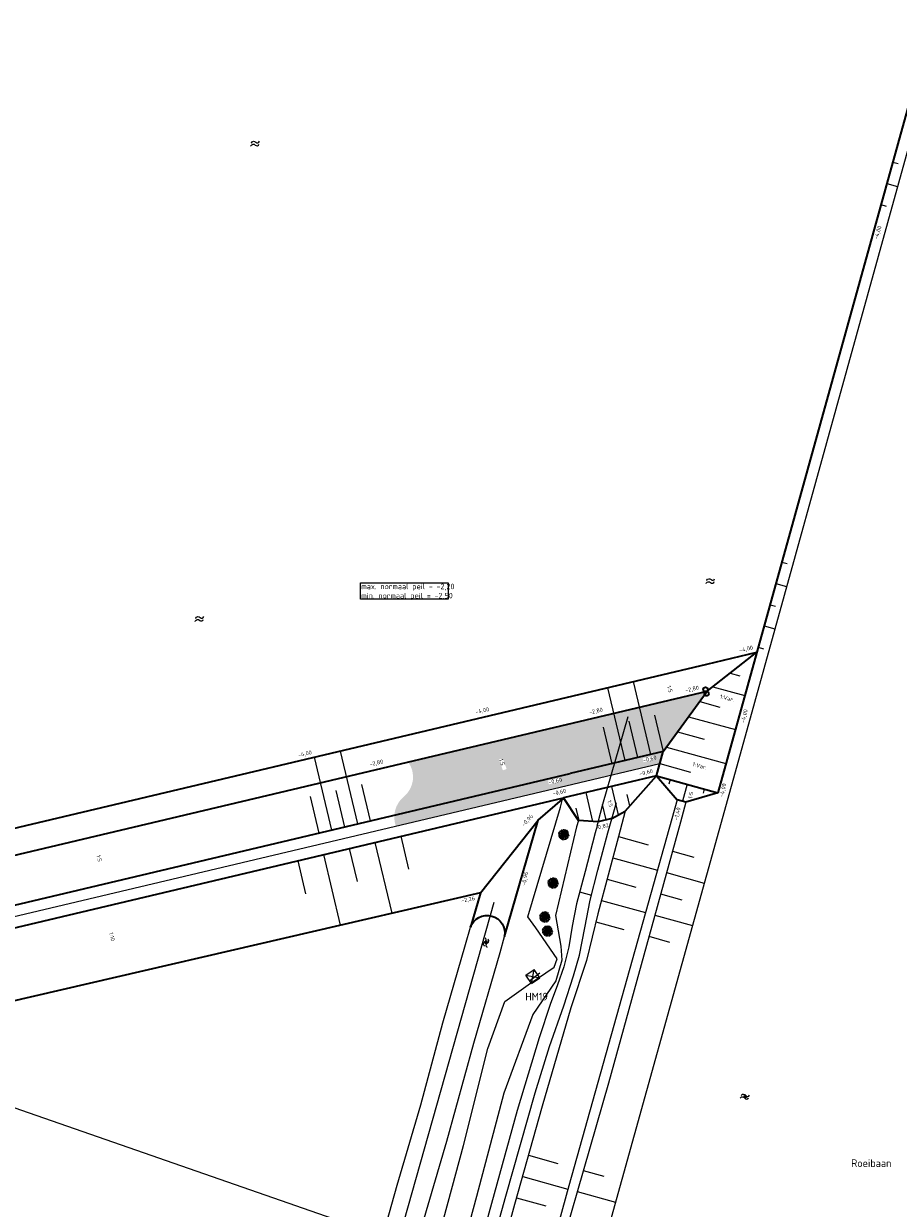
# Model space of a CAD drawing. Header units: metres. Extents: x 239845 to 242720, y 580286 to 584200.
# Tile 31 of 113: x 240538 to 240737, y 582588 to 582857. Entities that reach past the tile are written whole.
import ezdxf
from ezdxf.lldxf.tags import DXFTag

# ---------------------------------------------------------------- set-up
doc = ezdxf.new("R2010")
doc.units = ezdxf.units.M
for name, color, linetype, lineweight in [('B-WA-GW-DIJK_KRUIN-G', 3, 'Continuous', 0), ('B-WA-GW-DIJK_TEEN-G', 94, 'Continuous', 0), ('B-WA-GW-WATERGANG_SLOOT_BODEM-G', 5, 'Continuous', 0), ('B-WA-GW-WATERGANG_SLOOT_INSTEEK-G', 3, 'Continuous', 0), ('B-WE-VH-VERHARDING_GESLOTEN-GV', 7, 'Continuous', 18), ('Grondwerklijn', 7, 'Continuous', 9), ('N-WE-GK-BESCHOEIING_TYPE_5-G', 130, 'Continuous', 35), ('N-WE-GW-GRONDWERK-G', 3, 'Continuous', 35), ('N-WE-GW-GRONDWERK_BODEM_MEER-G', 150, 'Continuous', 35), ('N-WE-GW-SCHEIDING_GRONDSOORTEN-G', 4, 'Continuous', 18), ('N-WE-GW-TALUDARCERING_KORT-G', 90, 'Continuous', 18), ('N-WE-GW-TALUDARCERING_LANG-G', 60, 'Continuous', 13), ('N-WE-OG-TOPOGRAFIE-S @ 0.5', 7, 'Continuous', 18), ('N-WE-VH-VERHARDING_ASFALT_ZAAGSNEDE-G', 7, 'ASFALT_ZAGEN', 25), ('N-WE-VH-VERHARDING_FUNDERING-A', 7, 'Continuous', 18), ('N-XX-AL-HOOGTELABEL-T25-M', 7, 'Continuous', 25), ('X-XX-AL-T25', 7, 'Continuous', 25), ('X-XX-AL-T35-HM-T35', 2, 'Continuous', 25), ('X-XX-AL-T35-ORIENTATIE', 50, 'Continuous', 35)]:
    doc.layers.add(name, color=color, linetype=linetype, lineweight=lineweight)
for name, color, linetype, lineweight, true_color in [('B-WE-GR-STRUIK-S', 9, 'Continuous', 18, 0x808080), ('B-WE-GR-STRUIK-S @ 0.2', 9, 'Continuous', 18, 0x808080), ('B-WE-GR-STRUIK-S @ 0.5', 9, 'Continuous', 18, 0x808080), ('B-WE-KL_ET-LS-G', 190, 'KL-ELEC-LS', 13, 0x7f00ff), ('B-WE-OG-TOPOGRAFIE-S', 9, 'Continuous', 9, 0x808080), ('B-WE-OG-TOPOGRAFIE-S @ 0.2', 9, 'Continuous', 9, 0x808080), ('B-WE-OG-TOPOGRAFIE-S @ 0.5', 9, 'Continuous', 9, 0x808080), ('GBKN', 9, 'Continuous', 0, 0x808080), ('Meerstad  taludlijn-arcering', 9, 'Continuous', 0, 0x808080)]:
    doc.layers.add(name, color=color, linetype=linetype, lineweight=lineweight, true_color=true_color)
doc.styles.add('NLCS-ISO', font='NLCS-ISO.ttf')
doc.styles.add('NLCS-ISO-ANNOTATIVE-T25', font='NLCS-ISO.ttf', dxfattribs={"height": 2.5})
doc.styles.add('NLCS-ISO-M1000-T25', font='NLCS-ISO.ttf', dxfattribs={"height": 2.5})
doc.styles.add('NLCS-ISO-T25', font='NLCS-ISO.ttf', dxfattribs={"height": 2.5})
doc.linetypes.add('ASFALT_ZAGEN', pattern='A,3,["z",Standard,S=1,R=0,X=1.5,Y=-2.25],0.5', length=3.5)
tags = doc.linetypes.add('KL-ELEC-LS', pattern='A,10,-7.5,[6,N381 K&L.SHX,S=2,R=0,X=0,Y=0],-7.5,20,-3.5,["L",NLCS-ISO-T25,S=2.5,R=0,X=0,Y=-2.575],-8.5,10', length=67).pattern_tags.tags
tags[18] = DXFTag(74, 10)

# ---------------------------------------------------------------- blocks, each defined once
blk = doc.blocks.new('SOG-TOPOGRAFIE_WATER-SO')
at = {"flags": 128}
for points in [[(-1.912067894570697, 0.4603085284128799), (-1.824502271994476, 0.5985739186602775, -0.5388311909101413), (0.1837699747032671, 0.6342924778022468, 0.6051675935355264), (1.859057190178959, 0.83247287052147, -4.03570463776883)], [(-2.279607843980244, -0.8082764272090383), (-2.192042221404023, -0.6700110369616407, -0.5388311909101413), (-0.1837699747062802, -0.6342924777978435, 0.6051675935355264), (1.491517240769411, -0.4361120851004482, -4.03570463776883)]]:
    blk.add_lwpolyline(points, format="xyb", dxfattribs=at)
blk = doc.blocks.new('*U75')
at = {"layer": 'B-WE-OG-TOPOGRAFIE-S @ 0.2', "xscale": 0.2, "yscale": 0.2, "zscale": 0.2, "rotation": 81.45561463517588}
blk.add_blockref('SOG-TOPOGRAFIE_WATER-SO', (240643.2019824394, 582648.6700586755), dxfattribs=at)
at = {"layer": 'B-WE-OG-TOPOGRAFIE-S @ 0.5', "xscale": 0.5, "yscale": 0.5, "zscale": 0.5, "rotation": 81.45561463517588}
blk.add_blockref('SOG-TOPOGRAFIE_WATER-SO', (240643.2019824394, 582648.6700586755), dxfattribs=at)
blk = doc.blocks.new('*U86')
at = {"layer": 'B-WE-OG-TOPOGRAFIE-S @ 0.2', "xscale": 0.2, "yscale": 0.2, "zscale": 0.2, "rotation": 355.7142313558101}
blk.add_blockref('SOG-TOPOGRAFIE_WATER-SO', (240701.940775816, 582613.6256016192), dxfattribs=at)
at = {"layer": 'B-WE-OG-TOPOGRAFIE-S @ 0.5', "xscale": 0.5, "yscale": 0.5, "zscale": 0.5, "rotation": 355.7142313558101}
blk.add_blockref('SOG-TOPOGRAFIE_WATER-SO', (240701.940775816, 582613.6256016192), dxfattribs=at)
blk = doc.blocks.new('*U32')
at = {"layer": 'B-WE-GR-STRUIK-S'}
for p, q in [((-1.955042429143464, 0.3603013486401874), (-2.378055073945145, 0.5443118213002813)), ((-1.72994504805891, -0.1355896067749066), (-2.314180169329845, 0.08546422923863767)), ((-1.695780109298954, 0.8607507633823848), (-2.312373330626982, 0.9081591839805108)), ((-2.012252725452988, 0.8850836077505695), (-2.218979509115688, 1.151577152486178)), ((-1.531549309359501, 0.6153327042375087), (-1.955042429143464, 0.3603013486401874)), ((-1.505570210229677, 1.469404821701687), (-1.837034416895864, 1.486792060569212)), ((-1.352300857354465, 0.9429028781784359), (-1.717849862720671, 1.181663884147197)), ((-1.367318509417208, 0.3699146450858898), (-1.695780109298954, 0.8607507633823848)), ((-1.505570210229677, 1.469404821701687), (-1.6430773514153, 1.729570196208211)), ((-1.126425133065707, 1.376364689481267), (-1.505570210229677, 1.469404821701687)), ((-1.032166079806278, 0.03561986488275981), (-1.367318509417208, 0.3699146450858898)), ((-0.8759860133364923, 1.079371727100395), (-1.352300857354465, 0.9429028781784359)), ((-1.032166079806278, 0.03561986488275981), (-1.349874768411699, -0.1823578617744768)), ((-1.038225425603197, 1.691512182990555), (-1.276141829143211, 2.014191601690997)), ((-1.126425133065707, 1.376364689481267), (-1.038225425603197, 1.691512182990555)), ((-0.6747412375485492, 1.527569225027), (-1.126425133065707, 1.376364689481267)), ((-0.97074144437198, 2.039121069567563), (-1.122191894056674, 2.233984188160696)), ((-0.828642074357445, 0.2416375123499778), (-1.055589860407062, 0.6449847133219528)), ((-1.038225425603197, 1.691512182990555), (-0.97074144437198, 2.039121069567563)), ((-0.828642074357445, 0.2416375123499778), (-1.032166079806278, 0.03561986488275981)), ((-0.97074144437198, 2.039121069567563), (-0.8371025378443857, 2.355686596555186)), ((-0.8759860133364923, 1.079371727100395), (-0.6370105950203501, 1.277558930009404)), ((-0.4653722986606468, 0.2450563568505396), (-0.8759860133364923, 1.079371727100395)), ((-0.4653722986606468, 0.2450563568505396), (-0.828642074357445, 0.2416375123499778)), ((-0.6747412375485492, 1.527569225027), (-0.4832110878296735, 1.489912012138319)), ((-0.2256860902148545, 0.6568772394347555), (-0.5125018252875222, 0.9154287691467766)), ((-0.4832110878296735, 1.489912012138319), (-0.4401098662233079, 2.042754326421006)), ((-0.2256860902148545, 0.6568772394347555), (-0.4832110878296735, 1.489912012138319)), ((-0.1530274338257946, -0.2682466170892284), (-0.4653722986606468, 0.2450563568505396)), ((-0.4401098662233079, 2.042754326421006), (-0.3024338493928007, 2.161068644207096)), ((-0.3024338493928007, 2.161068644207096), (-0.3318249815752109, 2.371085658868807)), ((0.2225789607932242, 1.171351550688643), (-0.2398578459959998, 1.728960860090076)), ((0, -5.551115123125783e-17), (-0.2321625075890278, 0.3329740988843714)), ((0.1260254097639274, 0.1534695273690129), (-0.2256860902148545, 0.6568772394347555)), ((0.1541697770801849, 0.7774707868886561), (-0.07875804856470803, 1.23791032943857)), ((-0.04983034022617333, 0.405173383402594), (0.1541697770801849, 0.7774707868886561)), ((0.1260254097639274, 0.1534695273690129), (0, -5.551115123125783e-17)), ((0.04681102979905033, 2.353490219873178), (0.04877086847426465, 2.45202385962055)), ((0.1674045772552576, 1.973634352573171), (0.04681102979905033, 2.353490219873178)), ((0.102910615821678, 1.597479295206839), (0.1674045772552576, 1.973634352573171)), ((0.2225789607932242, 1.171351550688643), (0.102910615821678, 1.597479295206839)), ((0.2547313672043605, 0.3574223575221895), (0.1260254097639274, 0.1534695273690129)), ((0.1627447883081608, 1.384415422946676), (0.407948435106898, 1.716008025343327)), ((0.1674045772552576, 1.973634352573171), (0.3492876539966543, 2.165841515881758)), ((0.5335697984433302, 0.9465003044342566), (0.2225789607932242, 1.171351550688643)), ((0.4101330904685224, 0.4718214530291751), (0.2547313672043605, 0.3574223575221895)), ((0.5475271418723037, 0.04177848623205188), (0.284845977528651, -0.0954011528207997)), ((0.3492876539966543, 2.165841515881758), (0.5670536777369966, 2.434840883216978)), ((0.4384648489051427, 0.6421732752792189), (0.4101330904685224, 0.4718214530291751)), ((0.7920537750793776, 0.5175969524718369), (0.4101330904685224, 0.4718214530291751)), ((0.5335697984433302, 0.9465003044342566), (0.4384648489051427, 0.6421732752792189)), ((0.7267021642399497, 0.8108891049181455), (0.4766917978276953, 0.7644959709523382)), ((0.6850562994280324, 1.043173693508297), (0.5335697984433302, 0.9465003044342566)), ((0.8555549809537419, 0.1317610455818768), (0.5475271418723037, 0.04177848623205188)), ((0.7839692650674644, 1.448907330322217), (0.6800960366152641, 2.148544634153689)), ((0.7103980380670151, 1.242071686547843), (0.6850562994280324, 1.043173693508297)), ((0.8575404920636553, 1.655742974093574), (0.7103980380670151, 1.242071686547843)), ((0.9481662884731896, 0.8456297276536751), (0.7267021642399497, 0.8108891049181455)), ((0.9041736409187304, 0.6043750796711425), (0.7920537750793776, 0.5175969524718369)), ((1.046408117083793, 0.238329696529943), (0.8555549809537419, 0.1317610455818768)), ((0.8575404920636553, 1.655742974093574), (0.9630986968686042, 2.307041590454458)), ((1.099505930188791, 1.825384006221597), (0.8575404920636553, 1.655742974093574)), ((1.095026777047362, 0.7109437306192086), (0.9041736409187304, 0.6043750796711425)), ((1.070892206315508, 1.106674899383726), (0.9481662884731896, 0.8456297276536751)), ((1.237261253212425, 0.3448983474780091), (1.046408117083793, 0.238329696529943)), ((1.062497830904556, -0.02549108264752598), (1.318273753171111, 0.1225090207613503)), ((1.207214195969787, 1.513440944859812), (1.070892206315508, 1.106674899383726)), ((1.225797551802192, 0.8400785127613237), (1.095026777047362, 0.7109437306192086)), ((1.141110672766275, 2.062387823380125), (1.099505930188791, 1.825384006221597)), ((1.664081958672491, 1.847318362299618), (1.207214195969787, 1.513440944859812)), ((1.362548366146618, 0.9121209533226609), (1.225797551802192, 0.8400785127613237)), ((1.395652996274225, 0.4307512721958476), (1.237261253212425, 0.3448983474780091)), ((1.318273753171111, 0.1225090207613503), (1.589924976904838, 0.1740501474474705)), ((1.642955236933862, 1.04538537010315), (1.362548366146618, 0.9121209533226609)), ((1.589496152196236, 0.5087737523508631), (1.395652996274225, 0.4307512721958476)), ((1.857942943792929, 0.756222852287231), (1.589496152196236, 0.5087737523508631)), ((1.589924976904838, 0.1740501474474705), (1.687309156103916, 0.2361973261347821)), ((1.996459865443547, 1.358329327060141), (1.642955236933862, 1.04538537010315)), ((1.810463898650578, 0.1625188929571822), (1.65712699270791, -0.02669825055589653)), ((2.129312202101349, 0.2594066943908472), (1.810463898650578, 0.1625188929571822)), ((2.176757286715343, 0.7811852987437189), (1.857942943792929, 0.756222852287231)), ((2.266248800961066, 0.3878932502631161), (2.129312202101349, 0.2594066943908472)), ((-1.750017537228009, -0.605213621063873), (-2.414906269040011, -0.5764105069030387)), ((-2.012484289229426, -0.9097550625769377), (-2.189803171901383, -1.045507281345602)), ((-1.787530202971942, -0.113801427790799), (-2.086095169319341, -0.3171907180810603)), ((-1.665586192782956, -1.190872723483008), (-2.04739699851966, -1.405374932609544)), ((-1.750017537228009, -0.605213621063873), (-2.012484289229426, -0.9097550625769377)), ((-1.665586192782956, -1.190872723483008), (-1.851769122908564, -1.679568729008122)), ((-1.34026147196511, -0.7700817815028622), (-1.750017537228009, -0.605213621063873)), ((-1.349874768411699, -0.1823578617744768), (-1.72994504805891, -0.1355896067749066)), ((-1.317266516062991, -1.044723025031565), (-1.665586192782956, -1.190872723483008)), ((-1.030947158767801, -1.684270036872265), (-1.530921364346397, -1.976431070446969)), ((-0.7610787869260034, -1.009553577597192), (-1.486975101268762, -1.5184766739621)), ((-1.200949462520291, -0.3918619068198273), (-1.401483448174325, -0.6264257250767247)), ((-1.105912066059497, -0.8032539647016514), (-1.34026147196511, -0.7700817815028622)), ((-1.105912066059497, -0.8032539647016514), (-1.317266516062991, -1.044723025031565)), ((-1.276711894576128, -1.83360676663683), (-1.297518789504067, -1.957817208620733)), ((-0.7835773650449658, -0.3539168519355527), (-1.200949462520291, -0.3918619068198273)), ((-0.8825975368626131, -0.6759695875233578), (-1.105912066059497, -0.8032539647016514)), ((-0.7199292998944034, -1.622833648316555), (-1.030947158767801, -1.684270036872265)), ((-0.7199292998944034, -1.622833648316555), (-1.028094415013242, -2.183809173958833)), ((-0.4024350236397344, -1.237494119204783), (-0.9487274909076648, -1.312030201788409)), ((-0.7835773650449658, -0.3539168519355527), (-0.8825975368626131, -0.6759695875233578)), ((-0.5285122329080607, -0.4195504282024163), (-0.7835773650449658, -0.3539168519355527)), ((-0.7684703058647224, -2.362681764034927), (-0.5698643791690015, -1.953427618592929)), ((-0.3457715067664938, -0.8967904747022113), (-0.7610787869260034, -1.009553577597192)), ((-0.3091998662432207, -0.01159513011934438), (-0.7326794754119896, -0.1234826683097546)), ((-0.4024350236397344, -1.237494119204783), (-0.7199292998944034, -1.622833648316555)), ((-0.5698643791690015, -1.953427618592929), (-0.5611821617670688, -1.430163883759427)), ((-0.2591672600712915, -0.4121170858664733), (-0.5285122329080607, -0.4195504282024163)), ((-0.3530262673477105, -2.150046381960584), (-0.484369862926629, -2.452628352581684)), ((-0.02072875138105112, -1.024356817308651), (-0.4024350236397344, -1.237494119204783)), ((-0.1515670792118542, -1.869210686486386), (-0.3530262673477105, -2.150046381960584)), ((-0.3530262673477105, -2.150046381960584), (-0.1986094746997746, -2.492098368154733)), ((-0.1568550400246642, -0.6748246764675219), (-0.3457715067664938, -0.8967904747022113)), ((-0.2591672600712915, -0.4121170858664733), (-0.04688760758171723, -0.1243761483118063)), ((-0.2591672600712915, -0.4121170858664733), (0.1574940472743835, -0.5878057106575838)), ((-0.2591672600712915, -0.4121170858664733), (-0.02072875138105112, -1.024356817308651)), ((-0.1234497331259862, -1.531497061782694), (-0.1515670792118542, -1.869210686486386)), ((-0.02072875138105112, -1.024356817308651), (-0.1234497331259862, -1.531497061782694)), ((-0.1234497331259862, -1.531497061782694), (0.2453037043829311, -1.966166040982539)), ((-0.07208924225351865, -1.277926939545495), (0.3510147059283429, -1.487571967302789)), ((0, -5.551115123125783e-17), (-0.04688760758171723, -0.1243761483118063)), ((0.284845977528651, -0.0954011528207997), (-0.04688760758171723, -0.1243761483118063)), ((0.1574940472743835, -0.5878057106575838), (0.4429557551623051, -0.5579055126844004)), ((0.1574940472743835, -0.5878057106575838), (0.6024465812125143, -1.02257396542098)), ((0.2453037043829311, -1.966166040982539), (0.3832182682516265, -2.293552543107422)), ((0.284845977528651, -0.0954011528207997), (0.7072729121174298, -0.1608203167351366)), ((0.4429557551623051, -0.5579055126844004), (0.7215122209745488, -0.5171848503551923)), ((0.6024465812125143, -1.02257396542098), (0.6629577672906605, -1.379863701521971)), ((0.6024465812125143, -1.02257396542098), (1.054344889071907, -1.038731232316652)), ((0.6629577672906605, -1.379863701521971), (1.082394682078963, -1.416736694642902)), ((0.6629577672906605, -1.379863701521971), (0.7952969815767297, -1.706542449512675)), ((0.7072729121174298, -0.1608203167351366), (1.062497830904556, -0.02549108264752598)), ((0.7215122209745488, -0.5171848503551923), (0.9369963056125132, -0.4253518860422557)), ((0.7215122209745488, -0.5171848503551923), (0.9565318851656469, -0.7661548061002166)), ((0.7952969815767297, -1.706542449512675), (0.776860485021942, -1.916260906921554)), ((0.776860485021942, -1.916260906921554), (0.8426414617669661, -2.319132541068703)), ((0.812417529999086, -2.134027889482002), (1.041931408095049, -2.194541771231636)), ((0.9369963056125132, -0.4253518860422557), (1.25676981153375, -0.2821922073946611)), ((0.9565318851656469, -0.7661548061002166), (1.29011587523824, -0.6446360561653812)), ((1.082394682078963, -1.416736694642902), (1.3850004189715, -1.973541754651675)), ((1.082394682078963, -1.416736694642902), (1.592544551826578, -1.840570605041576)), ((1.25676981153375, -0.2821922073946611), (1.527495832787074, -0.2769229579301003)), ((1.29011587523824, -0.6446360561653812), (1.470577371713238, -0.879696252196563)), ((1.65712699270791, -0.02669825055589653), (1.432589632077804, -0.278770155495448)), ((1.470577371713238, -0.879696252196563), (1.76778474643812, -0.7966189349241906)), ((1.470577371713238, -0.879696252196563), (1.567465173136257, -1.198544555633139)), ((1.527495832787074, -0.2769229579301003), (1.796157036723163, -0.1968356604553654)), ((1.567465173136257, -1.198544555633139), (2.043635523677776, -1.439983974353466)), ((1.76778474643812, -0.7966189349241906), (2.23770066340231, -0.9289995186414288)), ((1.796157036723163, -0.1968356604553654), (2.123975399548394, -0.1855863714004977)), ((2.123975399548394, -0.1855863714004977), (2.486546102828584, -0.1132188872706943)), ((2.123975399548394, -0.1855863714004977), (2.450055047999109, -0.4093659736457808))]:
    blk.add_line(p, q, dxfattribs=at)
blk = doc.blocks.new('*U214')
at = {"layer": 'B-WE-GR-STRUIK-S @ 0.2', "xscale": 0.2, "yscale": 0.2, "zscale": 0.2}
blk.add_blockref('*U32', (240657.086544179, 582651.1803462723), dxfattribs=at)
at = {"layer": 'B-WE-GR-STRUIK-S @ 0.5', "xscale": 0.5, "yscale": 0.5, "zscale": 0.5}
blk.add_blockref('*U32', (240657.086544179, 582651.1803462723), dxfattribs=at)
blk = doc.blocks.new('*U215')
at = {"layer": 'B-WE-GR-STRUIK-S @ 0.2', "xscale": 0.2, "yscale": 0.2, "zscale": 0.2}
blk.add_blockref('*U32', (240656.4785407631, 582654.3717998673), dxfattribs=at)
at = {"layer": 'B-WE-GR-STRUIK-S @ 0.5', "xscale": 0.5, "yscale": 0.5, "zscale": 0.5}
blk.add_blockref('*U32', (240656.4785407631, 582654.3717998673), dxfattribs=at)
blk = doc.blocks.new('*U216')
at = {"layer": 'B-WE-GR-STRUIK-S @ 0.2', "xscale": 0.2, "yscale": 0.2, "zscale": 0.2}
blk.add_blockref('*U32', (240658.333131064, 582662.0717127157), dxfattribs=at)
at = {"layer": 'B-WE-GR-STRUIK-S @ 0.5', "xscale": 0.5, "yscale": 0.5, "zscale": 0.5}
blk.add_blockref('*U32', (240658.333131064, 582662.0717127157), dxfattribs=at)
blk = doc.blocks.new('*U217')
at = {"layer": 'B-WE-GR-STRUIK-S @ 0.2', "xscale": 0.2, "yscale": 0.2, "zscale": 0.2}
blk.add_blockref('*U32', (240660.7579494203, 582673.0506220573), dxfattribs=at)
at = {"layer": 'B-WE-GR-STRUIK-S @ 0.5', "xscale": 0.5, "yscale": 0.5, "zscale": 0.5}
blk.add_blockref('*U32', (240660.7579494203, 582673.0506220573), dxfattribs=at)

msp = doc.modelspace()

# ---------------------------------------------------------------- hatches: boundary and pattern name
at = {"layer": 'N-WE-VH-VERHARDING_FUNDERING-A'}
h = msp.add_hatch(dxfattribs=at)
h.set_pattern_fill('AVH-FUNDERING_GRANULAAT_KLEIKORR', color=256, scale=0.5, pattern_type=2)
h.set_pattern_definition([(36.9396, (240634.8579639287, 582687.4131317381), (20.55299294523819, 15.66897723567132), [0.04961149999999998, -28.07291599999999]), (95.59059999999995, (240634.8976139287, 582687.442931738), (-0.5408988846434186, 9.704354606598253), [0.04993549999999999, -11.8290375]), (148.123, (240634.8927639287, 582687.4926317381), (-8.238876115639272, 4.77670095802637), [0.039, -16.3731315]), (196.613, (240634.8596139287, 582687.513231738), (-8.314275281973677, -2.809505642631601), [0.043321, -15.301267]), (257.2216, (240634.8181139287, 582687.500831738), (0.6917955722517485, 5.468125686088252), [0.056566, -8.9855175]), (328.123, (240634.8056139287, 582687.445681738), (-5.698038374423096, 3.890504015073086), [0.0616505, -16.3504795]), (0.542, (240634.7079639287, 582687.6631317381), (11.47146144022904, -0.1949014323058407), [0.067682, -15.86981]), (57.2271, (240634.7756639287, 582687.663781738), (7.773386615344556, 12.51382932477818), [0.074191, -20.257964]), (79.3297, (240634.8158139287, 582687.7261317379), (1.999946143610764, 8.818134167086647), [0.052381, -14.4852495]), (136.421, (240634.8255139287, 582687.777631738), (-2.540830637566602, 0.8862178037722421), [0.07326299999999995, -4.284922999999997]), (182.598, (240634.7724139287, 582687.828131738), (-4.465315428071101, -0.3456846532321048), [0.064885, -33.7679295]), (222.5865, (240634.7076139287, 582687.825181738), (7.08159478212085, 7.045702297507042), [0.0781805, -12.1539265]), (269.4301, (240634.6500639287, 582687.772281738), (0.6918022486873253, 5.468125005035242), [0.063572, -7.5230435]), (322.095, (240634.6494139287, 582687.708731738), (-5.698025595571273, 3.890522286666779), [0.0742015, -11.1487065]), (6.96, (240634.8579639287, 582687.813131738), (-19.7857293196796, -2.614757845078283), [0.0728645, -24.358211]), (44.8544, (240634.9303139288, 582687.8219817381), (5.157113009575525, 5.813802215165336), [0.072253, -9.917286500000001]), (89.4301, (240634.9815139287, 582687.872931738), (0.6918022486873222, 5.468125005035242), [0.059125, -7.5274905]), (133.74, (240634.9821139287, 582687.932031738), (-13.24496724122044, 14.13552086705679), [0.069954, -23.653556]), (188.424, (240634.9337139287, 582687.982581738), (-10.85512319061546, -1.923219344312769), [0.07335849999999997, -15.4141755]), (230.1133, (240634.8611639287, 582687.971831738), (8.389743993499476, 10.39570592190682), [0.07033549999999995, -21.05466099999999]), (275.5906, (240634.8160639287, 582687.9178817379), (-0.5408988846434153, 9.704354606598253), [0.05545549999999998, -11.82351649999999]), (306.378, (240634.8214639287, 582687.862681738), (-3.157190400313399, 3.004317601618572), [0.061537, -6.300768]), (8.424000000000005, (240634.9579639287, 582687.513131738), (-10.85512319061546, -1.92321934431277), [0.1210325, -15.3665015]), (42.5865, (240635.0777139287, 582687.530881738), (7.081594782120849, 7.045702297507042), [0.09748, -12.1347775]), (91.54189999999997, (240635.1494639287, 582687.596831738), (0.07545939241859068, 7.58624032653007), [0.109746, -17.18711249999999]), (136.421, (240635.1465139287, 582687.7065317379), (-2.540830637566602, 0.8862178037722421), [0.1183675, -4.239817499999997]), (188.424, (240635.0607639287, 582687.7881317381), (-10.85512319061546, -1.923219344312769), [0.120206, -15.3673285]), (224.8544, (240634.9418639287, 582687.770531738), (5.157113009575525, 5.813802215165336), [0.09499099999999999, -9.894549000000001]), (275.5906, (240634.8745139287, 582687.703531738), (-0.5408988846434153, 9.704354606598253), [0.1329244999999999, -11.74604799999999]), (320.509, (240634.8874639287, 582687.571231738), (-8.855237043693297, 6.894812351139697), [0.09135750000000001, -15.474349]), (21.54, (240634.6079639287, 582687.363131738), (-8.314274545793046, -2.809507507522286), [0.1112645, -10.896238]), (77.2216, (240634.7114639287, 582687.403981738), (0.6917955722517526, 5.468125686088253), [0.108735, -8.9333485]), (101.949, (240634.7355139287, 582687.5100317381), (-5.471600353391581, 26.64928344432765), [0.08964999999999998, -29.3148785]), (164.402, (240634.7169639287, 582687.597731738), (-24.79192793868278, 6.744183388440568), [0.1320085, -28.2458465]), (193.868, (240634.5898139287, 582687.633231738), (-4.465318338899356, -0.3456481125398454), [0.105875, -6.475789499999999]), (259.3296999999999, (240634.4870139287, 582687.607831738), (1.999945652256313, 8.818134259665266), [0.1104775, -14.427153]), (291.526, (240634.4665639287, 582687.499281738), (-8.087822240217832, 19.94929604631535), [0.08885149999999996, -23.63314449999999]), (333.818, (240634.4991639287, 582687.416631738), (-10.77963464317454, 5.663049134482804), [0.1212475, -14.722194])])
edge = h.paths.add_edge_path()
edge.add_line((240682.5635733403, 582689.0953556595), (240683.3444198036, 582691.9008541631))
edge.add_line((240683.3444198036, 582691.9008541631), (240693.2935788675, 582705.5616967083))
edge.add_line((240693.2935788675, 582705.5616967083), (240625.5072251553, 582689.5061976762))
edge.add_arc((240620.7939458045, 582686.1218127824), 5.802504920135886, -50.22025384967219, 35.68035483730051, ccw=False)
edge.add_arc((240628.3625820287, 582677.031120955), 6.026482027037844, 129.7797461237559, 200.4999756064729)
edge.add_line((240622.7177430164, 582674.9206048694), (240662.8317655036, 582684.4217893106))
edge.add_line((240662.8317655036, 582684.4217893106), (240682.5635733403, 582689.0953556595))

# ---------------------------------------------------------------- linework, layer by layer
at = {"layer": 'B-WA-GW-WATERGANG_SLOOT_INSTEEK-G'}
msp.add_lwpolyline([(240576.5245813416, 582449.5229986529), (240581.4074786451, 582449.2352175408), (240587.1436968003, 582451.4223899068), (240590.7706685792, 582454.5137231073), (240594.2102366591, 582461.6313035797), (240600.4663319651, 582485.4346329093), (240607.2015751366, 582509.1345967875), (240613.5895117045, 582532.6954447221), (240620.7404953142, 582557.1910635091), (240627.4347047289, 582580.3091291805), (240634.283547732, 582603.551817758), (240640.3758986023, 582625.740687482), (240646.3133709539, 582646.3530789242), (240647.3039261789, 582649.9872268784)], dxfattribs=at)
at = {"layer": 'B-WE-KL_ET-LS-G', "ltscale": 0.15, "flags": 128}
msp.add_lwpolyline([(240819.1462, 582534.6974), (240817.4792, 582533.0304), (240812.4782, 582522.0282), (240810.8112, 582511.3594), (240672.7836, 582560.0358), (240632.4422, 582574.7054), (240631.1086, 582578.0394), (240506.7303833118, 582621.3414458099)], dxfattribs=at)
at = {"layer": 'GBKN', "flags": 128}
for points in [[(240652.1901814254, 582641.1614391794), (240654.0644391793, 582642.4308185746)], [(240652.1901814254, 582641.1614391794), (240654.0644391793, 582642.4308185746)], [(240652.975, 582639.917), (240655.32, 582641.727)], [(240653.4595629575, 582639.2871844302), (240654.0644370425, 582642.4308155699)], [(240653.4595629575, 582639.2871844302), (240654.0644370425, 582642.4308155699)], [(240655.3338185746, 582640.5565608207), (240654.0644391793, 582642.4308185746)], [(240655.3338185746, 582640.5565608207), (240654.0644391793, 582642.4308185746)], [(240653.4595608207, 582639.2871814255), (240652.1901814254, 582641.1614391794)], [(240653.4595608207, 582639.2871814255), (240652.1901814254, 582641.1614391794)], [(240652.1901844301, 582641.1614370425), (240655.3338155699, 582640.5565629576)], [(240652.1901844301, 582641.1614370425), (240655.3338155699, 582640.5565629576)], [(240653.4595608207, 582639.2871814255), (240655.3338185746, 582640.5565608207)], [(240653.4595608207, 582639.2871814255), (240655.3338185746, 582640.5565608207)]]:
    msp.add_lwpolyline(points, dxfattribs=at)
at = {"layer": 'Meerstad  taludlijn-arcering', "flags": 128}
for points in [[(240735.377349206, 582825.538142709), (240736.5812756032, 582825.201889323)], [(240734.0468189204, 582820.7184124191), (240736.4478308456, 582820.0436550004)], [(240732.7162858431, 582815.8986829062), (240733.9144541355, 582815.5640774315)], [(240710.2197205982, 582734.8306449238), (240711.4294064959, 582734.4927432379)], [(240708.8891903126, 582730.010914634), (240711.3017361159, 582729.3329142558)], [(240707.558660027, 582725.191184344), (240708.7625864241, 582724.854930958)], [(240706.2281297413, 582720.3714540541), (240708.6291416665, 582719.6966966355)], [(240704.897596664, 582715.5517245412), (240706.0957649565, 582715.2171190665)], [(240673.1913513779, 582672.634024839), (240679.9065016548, 582670.765016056)], [(240685.4058938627, 582669.2703831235), (240690.3056475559, 582667.9066485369)], [(240671.9073842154, 582667.8013347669), (240681.995213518, 582664.9936177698)], [(240684.0753635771, 582664.4506528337), (240692.6161728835, 582662.0735135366)], [(240670.6133143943, 582662.9714565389), (240677.1413611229, 582661.1545237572)], [(240669.3242959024, 582658.1401723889), (240679.2936007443, 582655.3654439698)], [(240682.7448332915, 582659.6309225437), (240687.540507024, 582658.2961562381)], [(240668.072632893, 582653.298491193), (240674.376220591, 582651.5440314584)], [(240681.4143030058, 582654.8111922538), (240689.9348209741, 582652.4397005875)], [(240680.0837699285, 582649.9914627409), (240684.7753664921, 582648.6856639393)], [(240652.7439679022, 582600.3409115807), (240659.4591181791, 582598.4719027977)], [(240665.1960139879, 582596.9111661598), (240669.8582640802, 582595.6135352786)], [(240651.4600007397, 582595.5082215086), (240661.7022430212, 582592.6575271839)], [(240650.0196287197, 582590.7190631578), (240656.6939776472, 582588.8614104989)], [(240663.8126715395, 582592.1061349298), (240672.4715792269, 582589.6961256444)]]:
    msp.add_lwpolyline(points, dxfattribs=at)
at = {"layer": 'N-WE-GK-BESCHOEIING_TYPE_5-G'}
for centre in [(240692.913861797, 582705.9829207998), (240693.164570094, 582705.0171198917)]:
    msp.add_circle(centre, 0.5, dxfattribs=at)
at = {"layer": 'N-WE-GW-GRONDWERK-G', "flags": 128}
for points in [[(240683.3444198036, 582691.9008541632), (240693.2935788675, 582705.5616967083), (240704.5650128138, 582714.397389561)], [(240683.3444198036, 582691.9008541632), (240662.2440472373, 582686.9031371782)], [(240681.8133483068, 582686.3998767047), (240683.3444198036, 582691.9008541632)], [(240681.8133483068, 582686.3998767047), (240660.7163651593, 582681.4029625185)], [(240674.7346534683, 582678.4031026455), (240681.8133483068, 582686.3998767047)], [(240681.8133483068, 582686.3998767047), (240695.7259661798, 582682.5276171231)], [(240681.8133483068, 582686.3998767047), (240686.4727652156, 582680.9509919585)], [(240695.7259661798, 582682.5276171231), (240688.474423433, 582680.3938760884), (240686.4727652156, 582680.9509919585)], [(240654.9548484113, 582676.3387194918), (240660.4870365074, 582681.0630640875), (240660.7163651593, 582681.4029625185)], [(240668.5461701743, 582675.961048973), (240664.1154219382, 582676.2475740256), (240660.7163651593, 582681.4029625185)], [(240671.7003785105, 582676.7081372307), (240668.5461701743, 582675.961048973)], [(240671.7003785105, 582676.7081372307), (240674.7346534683, 582678.4031026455)], [(240641.8524071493, 582659.8756735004), (240654.9548484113, 582676.3387194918)], [(240647.303926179, 582649.9872268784), (240654.9548484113, 582676.3387194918)], [(240641.8524071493, 582659.8756735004), (240508.6577398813, 582629.0472919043)], [(240641.8524071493, 582659.8756735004), (240639.6284306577, 582652.0793272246)]]:
    msp.add_lwpolyline(points, dxfattribs=at)
msp.add_lwpolyline([(240639.6284306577, 582652.0793272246, -0.9289323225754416), (240647.303926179, 582649.9872268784, 1.749400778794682)], format="xyb", dxfattribs=at)
at = {"layer": 'N-WE-GW-GRONDWERK_BODEM_MEER-G', "flags": 128}
for points in [[(240832.816172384, 583140.526708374), (240823.4697402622, 583143.1163184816), (240704.5650128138, 582714.397389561)], [(240704.5650128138, 582714.397389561), (240695.7259661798, 582682.5276171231)]]:
    msp.add_lwpolyline(points, dxfattribs=at)
at = {"layer": 'N-WE-GW-TALUDARCERING_KORT-G'}
for points in [[(240698.4977509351, 582709.641254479), (240700.7022518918, 582709.0298385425)], [(240691.6097221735, 582703.2496519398), (240696.1891967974, 582701.9795396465)], [(240675.5468933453, 582698.7891472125), (240677.5059542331, 582690.5179876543)], [(240681.3853589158, 582700.1720137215), (240683.3444198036, 582691.9008541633)], [(240669.7084277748, 582697.4062807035), (240671.6674886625, 582689.1351211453)], [(240686.5794751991, 582696.3427956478), (240692.6050325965, 582694.671613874)], [(240682.5788840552, 582689.1503654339), (240689.5356963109, 582687.2209011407)], [(240684.9161320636, 582685.5362876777), (240684.6258418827, 582684.493305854)], [(240609.082697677, 582683.0468071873), (240611.0417585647, 582674.775647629)], [(240614.9211632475, 582684.4296736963), (240616.8802241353, 582676.1585141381)], [(240675.7845371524, 582679.5891521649), (240675.1809324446, 582682.137572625)], [(240692.6231824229, 582683.3912061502), (240692.3538944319, 582682.423682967)], [(240603.2442321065, 582681.6639406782), (240605.2032929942, 582673.39278112)], [(240670.3752542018, 582676.3942756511), (240669.555, 582679.8740000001)], [(240664.2459974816, 582676.2391300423), (240663.5731970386, 582679.0796950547)], [(240625.6457571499, 582665.1832951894), (240623.8710784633, 582672.6759926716)], [(240613.9688260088, 582662.4175621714), (240612.1941473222, 582669.9102596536)], [(240602.2918948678, 582659.6518291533), (240600.5172161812, 582667.1445266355)]]:
    msp.add_lwpolyline(points, dxfattribs=at)
at = {"layer": 'N-WE-GW-TALUDARCERING_LANG-G'}
for points in [[(240670.6685996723, 582706.3688735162), (240674.5867214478, 582689.8265543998)], [(240676.5070652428, 582707.7517400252), (240680.4251870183, 582691.2094209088)], [(240694.5863316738, 582706.5750874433), (240701.8377121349, 582704.5639249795)], [(240689.0945986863, 582699.7962237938), (240699.6996307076, 582696.8549297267)], [(240684.0643517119, 582692.8893675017), (240697.5615492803, 582689.1459344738)], [(240604.2044040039, 582690.626533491), (240608.1225257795, 582674.0842143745)], [(240610.0428695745, 582692.0094), (240613.96099135, 582675.4670808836)], [(240667.3769554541, 582676.0366590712), (240665.8196293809, 582682.6116933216)], [(240673.18719782, 582677.5386840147), (240671.6580949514, 582683.9945598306)], [(240688.7696572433, 582684.4637469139), (240687.6971164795, 582680.6102217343)], [(240621.8342962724, 582655.2424102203), (240618.0326128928, 582671.2931261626)], [(240610.1432040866, 582652.5364651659), (240606.3556817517, 582668.5273931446)]]:
    msp.add_lwpolyline(points, dxfattribs=at)
at = {"layer": 'N-WE-VH-VERHARDING_ASFALT_ZAAGSNEDE-G', "ltscale": 0.5, "flags": 128}
msp.add_lwpolyline([(240664.3793306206, 582660.0639063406), (240667.0591076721, 582659.3147423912)], dxfattribs=at)

# ---------------------------------------------------------------- block references
at = {"layer": 'B-WE-GR-STRUIK-S'}
for name in ['*U217', '*U216', '*U215', '*U214']:
    msp.add_blockref(name, (0, 0), dxfattribs=at)
at = {"layer": 'B-WE-OG-TOPOGRAFIE-S'}
for name in ['*U75', '*U86']:
    msp.add_blockref(name, (0, 0), dxfattribs=at)
at = {"layer": 'N-WE-OG-TOPOGRAFIE-S @ 0.5', "rotation": 7.62557050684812}
for p, xscale, yscale, zscale in [((240590.8673979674, 582829.7415722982), 0.4999999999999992, 0.4999999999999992, 0.4999999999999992), ((240694.1259886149, 582730.5381981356), 0.4999999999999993, 0.4999999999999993, 0.4999999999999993), ((240578.2572559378, 582721.960823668), 0.4999999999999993, 0.4999999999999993, 0.4999999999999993)]:
    msp.add_blockref('SOG-TOPOGRAFIE_WATER-SO', p, dxfattribs=dict(at, xscale=xscale, yscale=yscale, zscale=zscale))

# ---------------------------------------------------------------- texts
at = {"layer": 'X-XX-AL-T25', "insert": (240614.8538505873, 582729.951690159), "char_height": 1.249999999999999, "width": 19.58389001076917, "attachment_point": 1, "style": 'NLCS-ISO-ANNOTATIVE-T25', "bg_fill": 19, "box_fill_scale": 1.125, "bg_fill_color": 256, "bg_fill_transparency": 0}
msp.add_mtext('max. normaal peil = -2,20\\Pmin. normaal peil = -2,50', dxfattribs=at)
at = {"layer": 'X-XX-AL-T35-HM-T35', "insert": (240652.050743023, 582637.1895282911), "char_height": 1.75, "width": 1.874999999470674, "attachment_point": 1, "style": 'NLCS-ISO-ANNOTATIVE-T25', "bg_fill": 3, "box_fill_scale": 1, "bg_fill_color": 256, "bg_fill_transparency": 0}
msp.add_mtext('HM19', dxfattribs=at)

# ---------------------------------------------------------------- next in the draw order: linework, layer by layer
at = {"layer": 'N-WE-GK-BESCHOEIING_TYPE_5-G', "flags": 128}
msp.add_lwpolyline([(240298.7639630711, 582612.1461858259), (240298.8292787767, 582612.1310747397), (240693.2935788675, 582705.5616967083)], dxfattribs=at)
at = {"layer": 'N-WE-GW-GRONDWERK-G', "flags": 128}
for points in [[(240301.3060769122, 582601.4133753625), (240662.2440472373, 582686.9031371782)], [(240282.1170301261, 582591.7300280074), (240660.7163651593, 582681.4029625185)]]:
    msp.add_lwpolyline(points, dxfattribs=at)
at = {"layer": 'N-WE-GW-GRONDWERK_BODEM_MEER-G', "flags": 128}
msp.add_lwpolyline([(240297.4464122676, 582617.9695403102), (240693.1988728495, 582711.705268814), (240704.5650128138, 582714.397389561)], dxfattribs=at)
at = {"layer": 'N-WE-GW-SCHEIDING_GRONDSOORTEN-G', "flags": 128}
msp.add_lwpolyline([(240682.5635733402, 582689.0953556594), (240662.8317655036, 582684.4217893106), (240301.8937951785, 582598.932027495)], dxfattribs=at)

# ---------------------------------------------------------------- next in the draw order: texts
at = {"layer": 'N-XX-AL-HOOGTELABEL-T25-M', "insert": (240731.0916639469, 582808.1894744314), "char_height": 0.9, "attachment_point": 1, "rotation": 73.30573155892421, "style": 'NLCS-ISO-M1000-T25', "bg_fill": 3, "box_fill_scale": 1, "bg_fill_color": 256, "bg_fill_transparency": 0}
msp.add_mtext_dynamic_manual_height_columns('-4,00', width=2.607198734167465, gutter_width=6.249999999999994, heights=[0], dxfattribs=at)
at = {"layer": 'X-XX-AL-T35-ORIENTATIE', "insert": (240725.9659706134, 582599.4338058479), "char_height": 1.75, "width": 4.049424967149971, "attachment_point": 1, "style": 'NLCS-ISO', "bg_fill": 3, "box_fill_scale": 1, "bg_fill_color": 256, "bg_fill_transparency": 0}
msp.add_mtext('Roeibaan', dxfattribs=at)

# ---------------------------------------------------------------- next in the draw order: texts
at = {"layer": 'N-XX-AL-HOOGTELABEL-T25-M', "char_height": 0.9, "attachment_point": 1, "style": 'NLCS-ISO-M1000-T25', "bg_fill": 3, "box_fill_scale": 1, "bg_fill_color": 256, "bg_fill_transparency": 0}
for s, insert, rotation in [('-4,00', (240700.4785304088, 582715.2680116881), 12.638590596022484), ('1:5', (240684.9841920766, 582706.9522240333), 289.92352263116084), ('-2,80', (240688.2180918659, 582706.1772606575), 12.638590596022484), ('1:Var.', (240696.352081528, 582704.8561803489), 345.10986045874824), ('-4,00', (240640.6375237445, 582701.2783460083), 12.638590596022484), ('-2,80', (240666.4166977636, 582701.1909052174), 12.638590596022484), ('-4,00', (240700.8897685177, 582698.5171401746), 76.37477869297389), ('-4,00', (240600.4262387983, 582691.5016986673), 12.638590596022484), ('1:5', (240646.9264637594, 582690.3871736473), 289.92352263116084), ('-0,60', (240678.6507517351, 582690.3412952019), 12.638590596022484), ('-2,80', (240616.6294327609, 582689.4295644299), 12.638590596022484), ('-0,60', (240677.8120119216, 582687.2759241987), 12.638590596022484), ('1:Var.', (240690.1252977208, 582689.5053391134), 345.10986045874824), ('-0,60', (240658.154907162, 582682.7965923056), 12.638590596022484), ('1:5', (240688.9807585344, 582681.3140749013), 77.86632582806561), ('-4,00', (240696.0360557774, 582681.6992005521), 76.37477869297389), ('1:5', (240671.4720529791, 582680.9861278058), 289.92352263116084), ('-0,96', (240651.0897544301, 582675.4599441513), 47.02979274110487), ('-1,40', (240685.7167928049, 582676.4345058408), 76.37477869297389), ('+0,82', (240667.7896440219, 582675.0105272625), 12.638590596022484), ('1:5', (240555.6526557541, 582668.5561643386), 285.0275752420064), ('-0,96', (240651.1951786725, 582661.6004828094), 78.55198071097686), ('-2,26', (240637.4542330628, 582658.504490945), 11.452940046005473), ('1:10', (240558.5199615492, 582651.0071793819), 284.1417042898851)]:
    msp.add_mtext_dynamic_manual_height_columns(s, width=2.607198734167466, gutter_width=6.249999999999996, heights=[0], dxfattribs=dict(at, insert=insert, rotation=rotation))

# ---------------------------------------------------------------- next in the draw order: linework, layer by layer
at = {"layer": 'B-WA-GW-DIJK_KRUIN-G'}
for points in [[(240674.7346534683, 582678.4031026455), (240673.191351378, 582672.634024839), (240668.5057020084, 582655.0720552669), (240665.9232250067, 582644.4959410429), (240662.3522383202, 582633.795614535), (240655.8995226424, 582611.485731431), (240649.588413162, 582589.1960917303), (240642.9509304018, 582564.9034658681), (240636.3192236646, 582542.4352720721), (240628.9311776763, 582519.4883825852), (240622.2610470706, 582494.3809367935), (240615.9018179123, 582470.4456022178), (240608.9717078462, 582447.1384811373), (240602.2517401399, 582422.479782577), (240596.4854900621, 582399.156159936), (240590.0019562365, 582376.6891524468), (240587.1015124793, 582366.7126740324)], [(240664.1154219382, 582676.2475740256), (240663.6848202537, 582674.7989231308), (240658.9349785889, 582654.7277240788), (240660.0815378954, 582647.7214536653), (240660.3687709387, 582644.5788189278), (240658.9408251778, 582639.8793216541), (240653.7852740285, 582632.2441976), (240647.1565743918, 582614.4595074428), (240640.9652119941, 582591.020898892), (240634.678442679, 582567.8135248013), (240628.8116066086, 582544.7591907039), (240621.8360074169, 582521.7804075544), (240615.3785740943, 582496.4876498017), (240609.2832946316, 582472.7634170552), (240602.3288976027, 582448.7539804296), (240594.9350712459, 582424.9950273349), (240588.8161592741, 582400.6796861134), (240583.9956964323, 582378.2678768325), (240581.8601136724, 582367.4138066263)]]:
    msp.add_lwpolyline(points, dxfattribs=at)
at = {"layer": 'B-WA-GW-DIJK_TEEN-G'}
msp.add_lwpolyline([(240581.8601136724, 582367.4138066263), (240584.099718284, 582386.1552132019), (240586.558949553, 582404.3637416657), (240589.6744175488, 582425.6986597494), (240592.3336710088, 582440.0997361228), (240597.9876125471, 582461.6074250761), (240603.7897161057, 582484.3181512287), (240610.7775280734, 582508.45021248), (240617.2627598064, 582531.6171204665), (240624.3369153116, 582555.7152168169), (240631.80766224, 582579.6427192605), (240638.0154685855, 582602.5374762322), (240643.5831019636, 582624.5695807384), (240647.3822899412, 582635.1878509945), (240652.6916154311, 582638.9556552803), (240658.5768778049, 582643.0155379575), (240659.2994400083, 582644.8968516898), (240654.4102607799, 582651.893933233), (240652.6618672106, 582654.426939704), (240659.9960578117, 582679.2953739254), (240660.4870365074, 582681.0630640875)], dxfattribs=at)
at = {"layer": 'B-WA-GW-WATERGANG_SLOOT_BODEM-G'}
msp.add_lwpolyline([(240644.9480917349, 582657.6262417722), (240590.0980505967, 582463.6239370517)], dxfattribs=at)
at = {"layer": 'B-WA-GW-WATERGANG_SLOOT_INSTEEK-G'}
msp.add_lwpolyline([(240520.6889597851, 582473.4007216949), (240539.2139639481, 582468.0362127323), (240556.9171149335, 582463.0012233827), (240572.1621732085, 582458.5762324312), (240577.6281804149, 582457.4691435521), (240581.4364213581, 582457.3969569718), (240584.0024907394, 582458.7390233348), (240585.9027317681, 582461.4452257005), (240589.8859022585, 582474.6869057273), (240593.6786880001, 582489.0846219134), (240598.6368076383, 582506.348557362), (240603.6902078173, 582523.2993375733), (240609.0513395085, 582541.6825792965), (240613.8862766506, 582559.7184570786), (240618.2702212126, 582576.86368294), (240622.9770134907, 582593.5417288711), (240628.3267931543, 582611.7594070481), (240633.3754316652, 582630.4059922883), (240638.512507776, 582648.1673608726), (240639.6284306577, 582652.0793272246)], dxfattribs=at)
at = {"layer": 'B-WE-VH-VERHARDING_GESLOTEN-GV', "flags": 128}
msp.add_lwpolyline([(240555.404, 582260.306), (240567.893, 582305.348), (240581.369, 582353.12), (240592.135, 582392.875), (240603.887, 582434.617), (240613.023, 582466.987), (240628.044, 582520.683), (240638.793, 582559.37), (240647.665, 582591.051), (240654.312, 582614.513), (240657.57, 582625.018), (240660.755, 582634.212), (240662.971, 582641.01), (240664.333, 582645.719), (240665.529, 582651.879), (240666.78, 582658.195), (240668.504, 582664.955), (240670.794, 582673.466), (240672.7066330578, 582680.298085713)], dxfattribs=at)
at = {"layer": 'Grondwerklijn'}
for points in [[(240686.4727652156, 582680.9509919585), (240661.9008688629, 582593.3801561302), (240612.3586026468, 582413.13837434)], [(240688.474423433, 582680.3938760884), (240687.2317936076, 582675.8845462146), (240680.1236933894, 582650.1360711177), (240670.8822793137, 582616.6623727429), (240655.4065823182, 582562.9076372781), (240640.7050633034, 582510.5589384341), (240636.5010527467, 582496.41103889), (240626.5337169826, 582462.8691171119), (240613.6191548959, 582412.7606921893)]]:
    msp.add_lwpolyline(points, dxfattribs=at)

# ---------------------------------------------------------------- next in the draw order: texts
at = {"layer": 'N-XX-AL-HOOGTELABEL-T25-M', "insert": (240657.2039143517, 582685.3309274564), "char_height": 0.9, "attachment_point": 1, "rotation": 12.638590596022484, "style": 'NLCS-ISO-M1000-T25', "bg_fill": 3, "box_fill_scale": 1, "bg_fill_color": 256, "bg_fill_transparency": 0}
msp.add_mtext_dynamic_manual_height_columns('-0,60', width=2.607198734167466, gutter_width=6.249999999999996, heights=[0], dxfattribs=at)

# ---------------------------------------------------------------- next in the draw order: linework, layer by layer
at = {"layer": 'B-WE-VH-VERHARDING_GESLOTEN-GV', "flags": 128}
msp.add_lwpolyline([(240675.277, 582699.752), (240669.555, 582679.874), (240665.639, 582664.685), (240663.636, 582657.337), (240662.677, 582652.33), (240661.931, 582647.637), (240660.776, 582643.056), (240659.345, 582639.006), (240657.657, 582634.521), (240655.192, 582626.974), (240650.233, 582610.459), (240640.353, 582574.886), (240626.352, 582525.099), (240616.393, 582489.521), (240605.493, 582450.215), (240603.243, 582442.119), (240591.975, 582401.576), (240582.027, 582366.257), (240575.798, 582343.956), (240563.952, 582300.976), (240550.169, 582252.422)], dxfattribs=at)
at = {"layer": 'Grondwerklijn'}
msp.add_lwpolyline([(240825.4323427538, 583140.8384320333), (240701.5048322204, 582694.0095235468), (240471.5513614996, 581867.8110987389)], dxfattribs=at)

doc.saveas('drawing.dxf')
